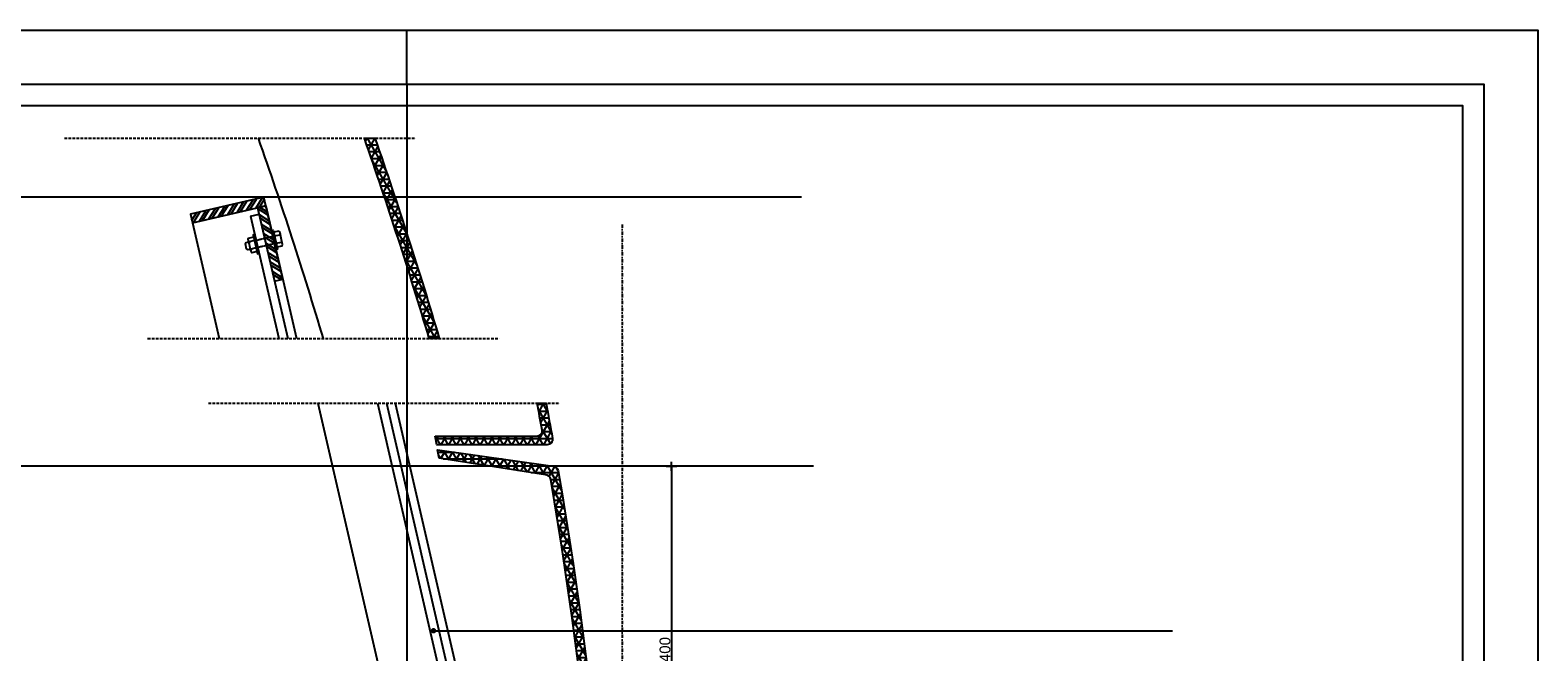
# Model space of a CAD drawing. Header units: metres. Extents: x 135527 to 1530300, y -118103 to -69281.
# Tile 4 of 89: x 145113 to 146513, y -107889 to -107312. Entities that reach past the tile are written whole.
import ezdxf

# ---------------------------------------------------------------- set-up
doc = ezdxf.new("R2010")
doc.units = ezdxf.units.M
doc.header["$LTSCALE"] = 0.1
doc.header["$PDMODE"] = 35
for name, pattern in [('DASHDOT2', [12.7, 6.35, -3.175, 0, -3.175]), ('DASHED', [0.75, 0.5, -0.25]), ('HIDDEN', [0.375, 0.25, -0.125])]:
    doc.linetypes.add(name, pattern=pattern)
doc.layers.get('DEFPOINTS').update_dxf_attribs({"color": 6})
for name, color, linetype in [('_01-STRAMIENEN', 8, 'DASHDOT2'), ('_01_Afbreeklijnen', 2, 'HIDDEN'), ('_01_Hoogtelijnen', 253, 'HIDDEN'), ('_02-section-thick', 3, 'Continuous'), ('_02Constructie', 2, 'Continuous'), ('_03-PROJECTION', 1, 'Continuous'), ('_06dimentions5', 7, 'Continuous'), ('_09-HATCH', 7, 'Continuous'), ('_11-BLOCKS', 7, 'Continuous')]:
    doc.layers.add(name, color=color, linetype=linetype)
doc.styles.add('NIO 1_100 klein', font='arial.ttf', dxfattribs={"height": 200})
doc.styles.add('NIOstandard', font='arial.ttf')
doc.dimstyles.new('NIO-5-KLEIN', dxfattribs={"dimtxt": 10, "dimasz": 1, "dimexe": 2, "dimexo": 5, "dimgap": 1, "dimtad": 1, "dimdec": 0, "dimzin": 0, "dimdsep": 46, "dimtxsty": 'NIOstandard', "dimblk1": 'MAATSTR', "dimblk2": 'MAATSTR', "dimsah": 1, "dimcen": 0, "dimdle": 1.5, "dimse1": 1, "dimse2": 1, "dimclrd": 7, "dimclre": 256, "dimclrt": 256, "dimazin": 0, "dimtfac": 1, "dimtdec": 0, "dimtofl": 0, "dimtmove": 1, "dimatfit": 2, "dimldrblk": 'MAATSTR', "dimfxl": 1, "dimtvp": 1, "dimtolj": 1, "dimtzin": 0, "dimarcsym": 0})
pattern_1 = [(0, (2168.932832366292, 659.2176377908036), (0, 6.35), []), (59.99999999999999, (2168.932832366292, 659.2176377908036), (-5.499261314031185, 3.175000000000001), []), (120, (2168.932832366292, 659.2176377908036), (-5.499261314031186, -3.174999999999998), [])]

# ---------------------------------------------------------------- blocks, each defined once
blk = doc.blocks.new('detailkader')
at = {"layer": 'DEFPOINTS'}
for q in [(1067.704888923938, 1476.553573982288), (1067.704888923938, 41.55345191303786)]:
    blk.add_line((1067.704888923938, 1426.553573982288), q, dxfattribs=at)
for points in [[(17.70488966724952, 1476.553573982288), (2117.70488966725, 1476.553573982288), (2117.70488966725, -8.446548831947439), (17.70488966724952, -8.446548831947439)], [(92.70489041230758, 1426.553573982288), (2067.70488966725, 1426.553573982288), (2067.70488966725, 41.55345191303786), (92.70489041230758, 41.55345191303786)], [(112.7048904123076, 1406.553573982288), (2047.70488966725, 1406.553573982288), (2047.70488966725, 61.55345191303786), (112.704890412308, 61.55345191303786)]]:
    blk.add_lwpolyline(points, close=True, dxfattribs=at)
at = {"layer": 'DEFPOINTS', "style": 'NIO 1_100 klein'}
blk.add_attdef('DETAILNUMMER', (110.8842243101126, 150.7447650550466), '', height=50, dxfattribs=at)
blk = doc.blocks.new('MAATSTR')
at = {"linetype": 'Continuous'}
for p, q in [((0, 4.999999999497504), (0, -4.999999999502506)), ((-4.166666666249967, 0), (4.166666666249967, 0))]:
    blk.add_line(p, q, dxfattribs=at)
at = {"linetype": 'Continuous', "const_width": 1.5}
blk.add_lwpolyline([(-0.75, 0, 1), (0.75, 0, 1)], format="xyb", close=True, dxfattribs=at)
blk = doc.blocks.new('*D384')
at = {"layer": '_06dimentions5', "color": 7, "lineweight": -2, "transparency": 16777216}
blk.add_line((145708.6677574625, -107717.6505291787), (145708.6677574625, -108115.6505202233), dxfattribs=at)
at = {"layer": 'DEFPOINTS', "color": 0, "transparency": 16777216}
for p in [(145546.2277126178, -107716.6505291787), (145547.6638890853, -108116.6505202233), (145708.6677574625, -108116.6505202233)]:
    blk.add_point(p, dxfattribs=at)
at = {"layer": '_06dimentions5', "color": 7, "lineweight": -2, "transparency": 16777216}
for p, rotation in [((145708.6677574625, -107716.6505291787), 90), ((145708.6677574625, -108116.6505202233), 270)]:
    blk.add_blockref('MAATSTR', p, dxfattribs=dict(at, rotation=rotation))
at = {"layer": '_06dimentions5', "transparency": 16777216, "insert": (145702.5620275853, -107916.650524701), "char_height": 10, "attachment_point": 5, "rotation": 90, "style": 'NIOstandard'}
blk.add_mtext('\\A1;minimaal 400', dxfattribs=at)
blk = doc.blocks.new('*U391')
at = {"color": 0, "linetype": 'DASHED'}
blk.add_lwpolyline([(16.0000000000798, 3.5), (0, 3.5), (0, -3.5), (16.0000000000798, -3.5)], dxfattribs=at)
at = {"layer": '_03-PROJECTION', "color": 7}
for points in [[(-1.5, -7), (-6.5, -7), (-7, -6), (-7, 6), (-6.5, 7), (-1.5, 7)], [(-1.5, 3.5), (-6.5, 3.5), (-7, 2.5), (-7, 4.5), (-6.5, 3.5)], [(17.5000000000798, -7), (22.5000000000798, -7), (23.0000000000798, -6), (23.0000000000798, 6), (22.5000000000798, 7), (17.5000000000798, 7)], [(17.5000000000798, 3.5), (22.5000000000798, 3.5), (23.0000000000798, 2.5), (23.0000000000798, 4.5), (22.5000000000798, 3.5)], [(23.0000000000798, -3.5), (25.5000000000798, -3.5), (26.5000000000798, -2.5), (26.5000000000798, 2.5), (25.5000000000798, 3.5), (23.0000000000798, 3.5)], [(-1.5, -3.5), (-6.5, -3.5), (-7, -4.5), (-6.5, -3.5), (-7, -2.5)], [(17.5000000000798, -3.5), (22.5000000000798, -3.5), (23.0000000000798, -4.5), (22.5000000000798, -3.5), (23.0000000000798, -2.5)]]:
    blk.add_lwpolyline(points, dxfattribs=at)
for points in [[(0, -9), (0, 9), (-1.5, 9), (-1.5, -9)], [(16.0000000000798, -9), (16.0000000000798, 9), (17.5000000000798, 9), (17.5000000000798, -9)]]:
    blk.add_lwpolyline(points, close=True, dxfattribs=at)

msp = doc.modelspace()

# ---------------------------------------------------------------- hatches: boundary and pattern name
at = {"layer": '_03-PROJECTION'}
h = msp.add_hatch(dxfattribs=at)
h.set_pattern_fill('NET3', color=256, scale=2)
h.set_pattern_definition([(0, (0, 2970.000245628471), (0, 6.35), []), (59.99999999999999, (0, 2970.000245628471), (-5.499261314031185, 3.175000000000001), []), (120, (0, 2970.000245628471), (-5.499261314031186, -3.174999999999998), [])])
edge = h.paths.add_edge_path()
edge.add_arc((141482.4281920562, -108791.6982459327), 4175.484448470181, 16.60865918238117, 19.29040925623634)
edge.add_line((145423.4853405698, -107412.3002136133), (145433.22550049, -107412.3002136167))
edge.add_arc((141496.3782270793, -108780.4115412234), 4167.792588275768, 16.478327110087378, 19.163078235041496, ccw=False)
edge.add_line((145492.9874823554, -107598.2061785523), (145483.7088701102, -107598.2061785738))
h = msp.add_hatch(dxfattribs=at)
h.set_pattern_fill('NET3', color=256, scale=2)
h.set_pattern_definition(pattern_1)
edge = h.paths.add_edge_path()
edge.add_line((145489.2541019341, -107688.6505291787), (145583.5241494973, -107688.6505291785))
edge.add_arc((145583.5241494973, -107683.6505291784), 5.000000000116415, 270.0000000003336, 370.4662738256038)
edge.add_arc((141482.4281920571, -108441.2470463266), 4175.484448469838, 10.46627382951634, 10.80923014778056)
edge.add_line((145583.8272350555, -107658.1785502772), (145592.0891452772, -107658.1785502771))
edge.add_arc((141496.3782270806, -108429.9603416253), 4167.792588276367, 10.215981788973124, 10.671486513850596, ccw=False)
edge.add_arc((145593.1746283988, -107691.6505291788), 4.999999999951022, -90.000000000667, 10.215981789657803, ccw=False)
edge.add_line((145593.1746283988, -107696.6505291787), (145490.6491517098, -107696.6505291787))
edge.add_line((145490.6491517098, -107696.6505291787), (145489.2541019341, -107688.6505291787))
h = msp.add_hatch(dxfattribs=at)
h.set_pattern_fill('NET3', color=256, scale=2)
h.set_pattern_definition(pattern_1)
edge = h.paths.add_edge_path()
edge.add_arc((145591.5534809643, -107729.6505291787), 4.999999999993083, 9.658499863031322, 90)
edge.add_line((145591.5534809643, -107724.6505291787), (145492.8522828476, -107709.2845221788))
edge.add_line((145492.8522828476, -107709.2845221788), (145491.4557041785, -107701.2757546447))
edge.add_line((145491.4557041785, -107701.2757546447), (145598.3930237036, -107716.6505291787))
edge.add_arc((145598.3930237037, -107721.6505291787), 5.000000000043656, 9.727407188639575, 90.000000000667, ccw=False)
edge.add_arc((141523.1586804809, -108420.2495842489), 4139.679623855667, 0.07762130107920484, 9.727407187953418, ccw=False)
edge.add_arc((145657.8345139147, -108414.6505518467), 4.999999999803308, -89.99999988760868, 0.10525889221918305, ccw=False)
edge.add_line((145657.8345139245, -108419.6505518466), (145419.8682424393, -108419.6505519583))
edge.add_line((145419.8682424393, -108419.6505519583), (145419.8682424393, -108411.6505519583))
edge.add_line((145419.8682424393, -108411.6505519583), (145649.8079278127, -108411.650551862))
edge.add_arc((145649.807927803, -108406.650551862), 5.000000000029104, 270.0000001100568, 360.2750524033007)
edge.add_arc((141538.7007280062, -108419.3964015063), 4116.126950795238, 0.1777544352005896, 9.658499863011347)
edge.add_line((145596.4826072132, -107728.8116522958), (145596.482607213, -107728.8116522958))
at = {"layer": '_09-HATCH', "ltscale": 3}
h = msp.add_hatch(dxfattribs=at)
h.set_pattern_fill('STEEL', color=256, scale=2, angle=13.00000000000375, style=0)
h.set_pattern_definition([(58.00000000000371, (311665.2969459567, -182516.3589515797), (-5.385105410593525, 3.3649873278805), []), (58.00000000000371, (311664.582726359, -182513.265326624), (-5.385105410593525, 3.3649873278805), [])])
h.paths.add_polyline_path([(145330.22755626, -107467.101711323), (145262.021651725, -107482.848285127), (145263.8212601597, -107490.6432456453), (145332.0271646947, -107474.8966718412)])
h = msp.add_hatch(dxfattribs=at)
h.set_pattern_fill('STEEL', color=256, scale=2, angle=-76.99999999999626, style=0)
h.set_pattern_definition([(328.0000000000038, (70298.5164982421, -273878.1719660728), (3.3649873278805, 5.385105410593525), []), (328.0000000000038, (70301.61012319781, -273877.4577464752), (3.3649873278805, 5.385105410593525), [])])
h.paths.add_polyline_path([(145347.7737384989, -107543.1025763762), (145332.0271646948, -107474.8966718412), (145324.2322041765, -107476.696280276), (145339.9787779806, -107544.9021848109)])

# ---------------------------------------------------------------- linework, layer by layer
at = {"layer": '_01-STRAMIENEN', "ltscale": 5}
msp.add_line((145662.8390759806, -107492.280291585), (145662.8390937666, -108575.9635929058), dxfattribs=at)
at = {"layer": '_01_Afbreeklijnen', "ltscale": 100}
for p, q in [((145144.9868660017, -107412.3002136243), (145471.323865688, -107412.3002136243)), ((145222.2547801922, -107598.2061785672), (145548.5917798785, -107598.2061785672)), ((145278.6487948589, -107658.1785502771), (145604.9857945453, -107658.1785502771))]:
    msp.add_line(p, q, dxfattribs=at)
at = {"layer": '_01_Hoogtelijnen', "ltscale": 50}
for p, q in [((145829.3126634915, -107467.1016279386), (145064.7013250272, -107467.1017556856)), ((145840.4122042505, -107716.6504713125), (145075.8008657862, -107716.6505990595))]:
    msp.add_line(p, q, dxfattribs=at)
at = {"layer": '_02-section-thick'}
for points in [[(145483.7088701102, -107598.2061785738, 0.01170187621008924), (145423.4853405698, -107412.3002136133), (145433.22550049, -107412.3002136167, -0.01171497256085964), (145492.9874823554, -107598.2061785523)], [(145489.2541019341, -107688.6505291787), (145583.5241494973, -107688.6505291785, 0.4687869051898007), (145588.4409595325, -107682.742245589, 0.001496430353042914), (145583.8272350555, -107658.1785502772), (145592.0891452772, -107658.1785502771, -0.001987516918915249), (145598.0953592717, -107690.7637328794, -0.4674554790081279), (145593.1746283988, -107696.6505291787), (145490.6491517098, -107696.6505291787)], [(145596.482607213, -107728.8116522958, 0.3656586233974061), (145591.5534809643, -107724.6505291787), (145492.8522828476, -107709.2845221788), (145491.4557041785, -107701.2757546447), (145598.3930237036, -107716.6505291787, -0.3653177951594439), (145603.3211375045, -107720.8057248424, -0.04213003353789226), (145662.834505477, -108414.6413662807, -0.4147517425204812), (145657.8345139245, -108419.6505518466), (145419.8682424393, -108419.6505519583), (145419.8682424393, -108411.6505519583), (145649.8079278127, -108411.650551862, 0.4156203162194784), (145654.8078701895, -108406.6265491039, 0.04139116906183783), (145596.4826072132, -107728.8116522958)]]:
    msp.add_lwpolyline(points, format="xyb", close=True, dxfattribs=at)
at = {"layer": '_02Constructie'}
for points in [[(145330.22755626, -107467.101711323), (145262.021651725, -107482.848285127), (145263.8212601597, -107490.6432456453), (145332.0271646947, -107474.8966718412)], [(145347.7737384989, -107543.1025763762), (145332.0271646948, -107474.8966718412), (145324.2322041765, -107476.696280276), (145339.9787779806, -107544.9021848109)]]:
    msp.add_lwpolyline(points, close=True, dxfattribs=at)
msp.add_arc((141614.8935143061, -108718.8390976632), 3933.536939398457, 16.55238866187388, 19.39954910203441, dxfattribs=at)
at = {"layer": '_03-PROJECTION', "color": 2}
for points in [[(145324.2572306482, -107476.8046818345), (145352.2849745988, -107598.2061785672)], [(145332.0521911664, -107475.0050733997), (145360.4954074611, -107598.2061785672)], [(145263.8462866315, -107490.7516472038), (145288.6541199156, -107598.2061785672)], [(145380.2390482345, -107658.1785502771), (145499.937738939, -108176.6505412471)], [(145443.8699029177, -107658.1785502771), (145563.5685936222, -108176.6505412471)], [(145452.08033578, -107658.1785502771), (145571.7790264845, -108176.6505412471)]]:
    msp.add_lwpolyline(points, dxfattribs=at)
at = {"layer": '_03-PROJECTION'}
for points in [[(145317.8576261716, -107484.6482413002), (145325.6525866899, -107482.8486328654)], [(145317.8576261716, -107484.6482413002), (145344.0745417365, -107598.2061785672)], [(145435.6594700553, -107658.1785502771), (145506.8758264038, -107966.6504796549)]]:
    msp.add_lwpolyline(points, dxfattribs=at)
at = {"layer": 'DEFPOINTS'}
for p, q in [((145829.3126536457, -107467.1016279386), (145064.7013151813, -107467.1017556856)), ((145840.4121944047, -107716.6504713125), (145075.8008559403, -107716.6505990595))]:
    msp.add_line(p, q, dxfattribs=at)

# ---------------------------------------------------------------- block references
at = {"layer": '_11-BLOCKS', "xscale": -1, "rotation": 13.00000000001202}
msp.add_blockref('*U391', (145339.3714862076, -107506.7084232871), dxfattribs=at)
at = {"layer": 'DEFPOINTS'}
msp.add_blockref('detailkader', (144395.1341853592, -108788.5809340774), dxfattribs=at)

# ---------------------------------------------------------------- dimensions: what is measured, and where the dimension line sits
at = {"layer": '_06dimentions5'}
dim = msp.add_linear_dim(base=(145708.6677574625, -108116.6505202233), p1=(145546.2277126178, -107716.6505291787), p2=(145547.6638890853, -108116.6505202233), angle=90, dimstyle='NIO-5-KLEIN', override={"dimpost": 'minimaal <>'}, dxfattribs=at)
dim.commit()
dim.dimension.update_dxf_attribs({"geometry": '*D384', "text_midpoint": (145702.5620275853, -107916.650524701)})

# ---------------------------------------------------------------- leaders
at = {"layer": '_03-PROJECTION'}
msp.add_leader([(145487.6763120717, -107869.2497562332), (145889.7737070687, -107869.2497562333), (146173.8218122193, -107869.2497562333)], dimstyle='NIO-5-KLEIN', override={"dimasz": 5, "dimldrblk": 'Dot'}, dxfattribs=at)

doc.saveas('drawing.dxf')
